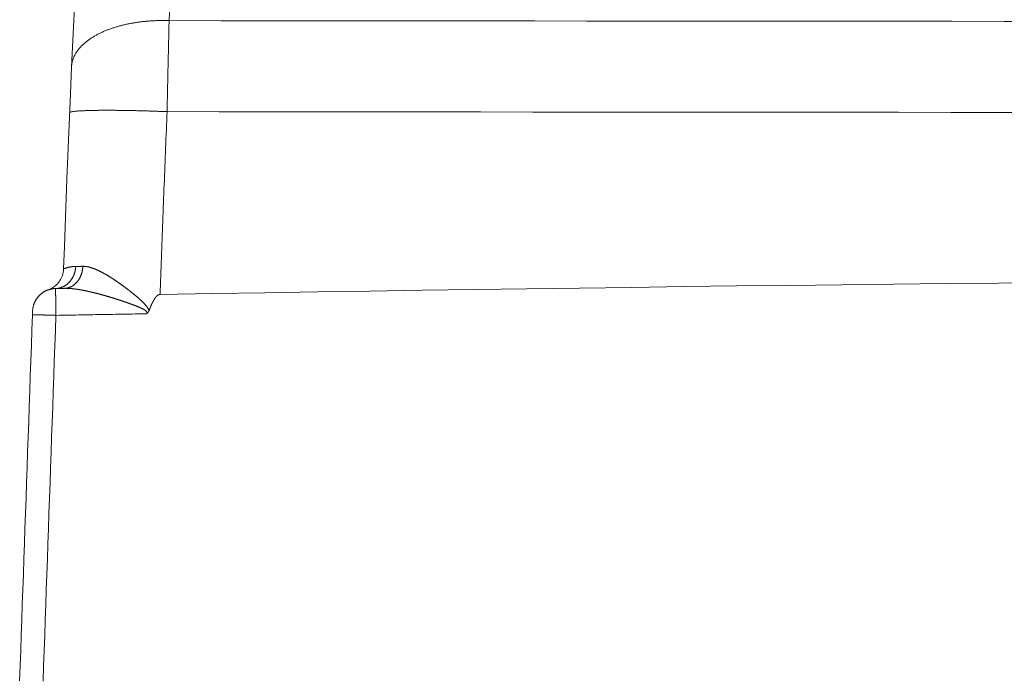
# Model space of a CAD drawing. Header units: inches. Extents: x 57112 to 98566, y -51777 to -16564.
# Tile 14 of 138: x 71665 to 71677, y -21185 to -21177. Entities that reach past the tile are written whole.
import ezdxf

# ---------------------------------------------------------------- set-up
doc = ezdxf.new("R2010")
doc.units = ezdxf.units.IN
doc.header["$MEASUREMENT"] = 0
doc.layers.get('0').update_dxf_attribs({"color": 251, "lineweight": 0})

# ---------------------------------------------------------------- blocks, each defined once
blk = doc.blocks.new('A$C6761DF6A')
for p, q in [((2157.18, 779.032), (2157.103, 777.275)), ((2157.103, 777.275), (2156.879, 771.73)), ((2154.642, 763.123), (2154.633, 762.87)), ((2154.642, 763.12), (2154.642, 763.123))]:
    blk.add_line(p, q)
for points in [[(2163.534, 782.044), (2163.581, 783.092)], [(2165.733, 871.013), (2163.958, 859.092), (2162.38, 846.723), (2160.996, 833.963), (2159.797, 820.809), (2158.77, 807.259), (2157.901, 793.311), (2157.18, 779.032)], [(2157.18, 779.032), (2157.184, 779.088), (2157.189, 779.144), (2157.196, 779.2), (2157.205, 779.255), (2157.216, 779.31), (2157.228, 779.365), (2157.242, 779.419), (2157.258, 779.473), (2157.276, 779.526), (2157.295, 779.579), (2157.315, 779.631), (2157.338, 779.683), (2157.361, 779.734), (2157.386, 779.784), (2157.412, 779.834), (2157.44, 779.883), (2157.469, 779.931), (2157.499, 779.978), (2157.53, 780.025), (2157.562, 780.071), (2157.595, 780.116), (2157.63, 780.161), (2157.665, 780.204), (2157.701, 780.247), (2157.738, 780.289), (2157.776, 780.331), (2157.814, 780.372), (2157.853, 780.412), (2157.893, 780.451), (2157.934, 780.49), (2157.975, 780.528), (2158.017, 780.565), (2158.06, 780.602), (2158.103, 780.638), (2158.146, 780.673), (2158.191, 780.707), (2158.235, 780.741), (2158.28, 780.775), (2158.326, 780.807), (2158.372, 780.84), (2158.418, 780.871), (2158.465, 780.902), (2158.512, 780.933), (2158.559, 780.962), (2158.607, 780.992), (2158.655, 781.02), (2158.704, 781.048), (2158.753, 781.076), (2158.802, 781.103), (2158.851, 781.13), (2158.901, 781.156), (2158.951, 781.182), (2159.001, 781.207), (2159.051, 781.231), (2159.102, 781.256), (2159.153, 781.279), (2159.204, 781.302), (2159.255, 781.325), (2159.306, 781.348), (2159.358, 781.37), (2159.41, 781.391), (2159.462, 781.412), (2159.514, 781.433), (2159.566, 781.453), (2159.619, 781.473), (2159.671, 781.492), (2159.724, 781.511), (2159.777, 781.53), (2159.83, 781.548), (2159.883, 781.566), (2159.936, 781.583), (2159.99, 781.6), (2160.043, 781.617), (2160.097, 781.633), (2160.151, 781.649), (2160.205, 781.665), (2160.258, 781.68), (2160.313, 781.695), (2160.367, 781.709), (2160.421, 781.724), (2160.475, 781.738), (2160.53, 781.751), (2160.584, 781.764), (2160.639, 781.777), (2160.693, 781.79), (2160.748, 781.802), (2160.803, 781.814), (2160.858, 781.825), (2160.913, 781.837), (2160.968, 781.848), (2161.023, 781.858), (2161.078, 781.868), (2161.133, 781.879), (2161.188, 781.888), (2161.243, 781.898), (2161.299, 781.907), (2161.354, 781.916), (2161.41, 781.924), (2161.465, 781.932), (2161.52, 781.94), (2161.576, 781.948), (2161.632, 781.955), (2161.687, 781.962), (2161.743, 781.969), (2161.799, 781.976), (2161.854, 781.982), (2161.91, 781.988), (2161.966, 781.993), (2162.022, 781.999), (2162.077, 782.004), (2162.133, 782.009), (2162.189, 782.013), (2162.245, 782.018), (2162.301, 782.022), (2162.357, 782.025), (2162.413, 782.029), (2162.469, 782.032), (2162.525, 782.035), (2162.581, 782.038), (2162.637, 782.04), (2162.693, 782.042), (2162.749, 782.044), (2162.805, 782.046), (2162.861, 782.047), (2162.917, 782.048), (2162.973, 782.049), (2163.029, 782.05), (2163.085, 782.05), (2163.141, 782.05), (2163.197, 782.05), (2163.253, 782.05), (2163.309, 782.049), (2163.365, 782.048), (2163.422, 782.047), (2163.478, 782.045), (2163.534, 782.044)], [(2163.402, 776.113), (2163.404, 776.205), (2163.406, 776.298), (2163.408, 776.391), (2163.41, 776.483), (2163.412, 776.576), (2163.414, 776.669), (2163.416, 776.761), (2163.418, 776.854), (2163.42, 776.947), (2163.422, 777.039), (2163.424, 777.132), (2163.426, 777.225), (2163.428, 777.317), (2163.43, 777.41), (2163.432, 777.503), (2163.434, 777.595), (2163.436, 777.688), (2163.438, 777.781), (2163.44, 777.873), (2163.442, 777.966), (2163.444, 778.059), (2163.446, 778.151), (2163.448, 778.244), (2163.45, 778.337), (2163.452, 778.429), (2163.454, 778.522), (2163.456, 778.615), (2163.458, 778.707), (2163.46, 778.8), (2163.462, 778.893), (2163.464, 778.985), (2163.466, 779.078), (2163.468, 779.171), (2163.471, 779.264), (2163.473, 779.356), (2163.475, 779.449), (2163.477, 779.542), (2163.479, 779.634), (2163.481, 779.727), (2163.483, 779.82), (2163.485, 779.912), (2163.487, 780.005), (2163.489, 780.098), (2163.491, 780.19), (2163.493, 780.283), (2163.495, 780.376), (2163.497, 780.468), (2163.5, 780.561), (2163.502, 780.654), (2163.504, 780.746), (2163.506, 780.839), (2163.508, 780.932), (2163.51, 781.024), (2163.512, 781.117), (2163.514, 781.21), (2163.516, 781.302), (2163.519, 781.395), (2163.521, 781.488), (2163.523, 781.58), (2163.525, 781.673), (2163.527, 781.766), (2163.529, 781.858), (2163.531, 781.951), (2163.534, 782.044)], [(2163.534, 782.044), (2166.933, 782.04), (2170.333, 782.036), (2173.733, 782.033), (2177.132, 782.03), (2180.532, 782.026), (2183.932, 782.023), (2187.331, 782.02), (2190.731, 782.017), (2194.131, 782.014), (2197.53, 782.011), (2200.93, 782.009), (2204.33, 782.006), (2207.729, 782.003), (2211.129, 782.001), (2214.529, 781.999), (2217.928, 781.996), (2221.328, 781.994)], [(2157.052, 776.041), (2157.086, 776.074), (2157.132, 776.091), (2157.176, 776.101), (2157.22, 776.109), (2157.266, 776.117), (2157.313, 776.124), (2157.36, 776.13), (2157.407, 776.136), (2157.454, 776.141), (2157.501, 776.145), (2157.547, 776.149), (2157.594, 776.153), (2157.64, 776.156), (2157.687, 776.159), (2157.734, 776.162), (2157.781, 776.165), (2157.827, 776.168), (2157.874, 776.171), (2157.921, 776.173), (2157.968, 776.175), (2158.015, 776.177), (2158.062, 776.179), (2158.108, 776.181), (2158.155, 776.183), (2158.202, 776.184), (2158.249, 776.186), (2158.296, 776.187), (2158.343, 776.189), (2158.389, 776.19), (2158.436, 776.191), (2158.483, 776.192), (2158.53, 776.193), (2158.577, 776.194), (2158.624, 776.195), (2158.671, 776.196), (2158.717, 776.197), (2158.764, 776.197), (2158.811, 776.198), (2158.858, 776.199), (2158.905, 776.199), (2158.952, 776.2), (2158.999, 776.2), (2159.045, 776.201), (2159.092, 776.201), (2159.139, 776.201), (2159.186, 776.202), (2159.233, 776.202), (2159.28, 776.202), (2159.327, 776.202), (2159.373, 776.202), (2159.42, 776.202), (2159.467, 776.202), (2159.514, 776.202), (2159.561, 776.202), (2159.608, 776.202), (2159.655, 776.202), (2159.701, 776.202), (2159.748, 776.202), (2159.795, 776.202), (2159.842, 776.201), (2159.889, 776.201), (2159.936, 776.201), (2159.983, 776.201), (2160.03, 776.2), (2160.076, 776.2), (2160.123, 776.199), (2160.17, 776.199), (2160.217, 776.198), (2160.264, 776.198), (2160.311, 776.197), (2160.358, 776.197), (2160.404, 776.196), (2160.451, 776.196), (2160.498, 776.195), (2160.545, 776.194), (2160.592, 776.194), (2160.639, 776.193), (2160.686, 776.192), (2160.732, 776.191), (2160.779, 776.191), (2160.826, 776.19), (2160.873, 776.189), (2160.92, 776.188), (2160.967, 776.187), (2161.014, 776.186), (2161.06, 776.185), (2161.107, 776.184), (2161.154, 776.183), (2161.201, 776.182), (2161.248, 776.181), (2161.295, 776.18), (2161.341, 776.179), (2161.388, 776.178), (2161.435, 776.177), (2161.482, 776.176), (2161.529, 776.175), (2161.576, 776.173), (2161.623, 776.172), (2161.669, 776.171), (2161.716, 776.17), (2161.763, 776.169), (2161.81, 776.167), (2161.857, 776.166), (2161.904, 776.165), (2161.95, 776.163), (2161.997, 776.162), (2162.044, 776.161), (2162.091, 776.159), (2162.138, 776.158), (2162.185, 776.156), (2162.232, 776.155), (2162.278, 776.153), (2162.325, 776.152), (2162.372, 776.15), (2162.419, 776.149), (2162.466, 776.147), (2162.513, 776.146), (2162.559, 776.144), (2162.606, 776.143), (2162.653, 776.141), (2162.7, 776.139), (2162.747, 776.138), (2162.794, 776.136), (2162.84, 776.134), (2162.887, 776.133), (2162.934, 776.131), (2162.981, 776.129), (2163.028, 776.127), (2163.075, 776.126), (2163.121, 776.124), (2163.168, 776.122), (2163.215, 776.12), (2163.262, 776.118), (2163.309, 776.116), (2163.356, 776.114), (2163.402, 776.113)], [(2163.402, 776.113), (2163.39, 775.815), (2163.378, 775.517), (2163.366, 775.22), (2163.354, 774.922), (2163.342, 774.624), (2163.33, 774.326), (2163.318, 774.029), (2163.306, 773.731), (2163.294, 773.433), (2163.282, 773.136), (2163.27, 772.838), (2163.259, 772.54), (2163.247, 772.242), (2163.235, 771.945), (2163.224, 771.647), (2163.212, 771.349), (2163.201, 771.052), (2163.189, 770.754), (2163.178, 770.456), (2163.166, 770.158), (2163.155, 769.861), (2163.144, 769.563), (2163.132, 769.265), (2163.121, 768.968), (2163.11, 768.67), (2163.099, 768.372), (2163.088, 768.074), (2163.077, 767.777), (2163.066, 767.479), (2163.055, 767.181), (2163.044, 766.883), (2163.033, 766.586), (2163.022, 766.288), (2163.012, 765.99), (2163.001, 765.692), (2162.99, 765.395), (2162.98, 765.097), (2162.969, 764.799), (2162.959, 764.501), (2162.948, 764.204)], [(2163.402, 776.113), (2166.805, 776.109), (2170.208, 776.105), (2173.611, 776.102), (2177.014, 776.099), (2180.417, 776.095), (2183.82, 776.092), (2187.223, 776.089), (2190.626, 776.086), (2194.029, 776.083), (2197.432, 776.081), (2200.835, 776.078), (2204.238, 776.075), (2207.641, 776.073), (2211.044, 776.07), (2214.447, 776.068), (2217.85, 776.066), (2221.253, 776.064)], [(2156.879, 771.73), (2156.712, 767.334), (2156.659, 765.877)], [(2156.659, 765.877), (2156.658, 765.845), (2156.648, 765.74), (2156.632, 765.639), (2156.609, 765.541), (2156.581, 765.446), (2156.547, 765.355), (2156.509, 765.269), (2156.466, 765.187), (2156.42, 765.109), (2156.37, 765.036), (2156.317, 764.968), (2156.262, 764.904), (2156.205, 764.844), (2156.146, 764.789), (2156.086, 764.739), (2156.026, 764.694), (2155.967, 764.653), (2155.91, 764.618), (2155.858, 764.589), (2155.814, 764.566), (2155.777, 764.548), (2155.749, 764.535)], [(2156.143, 764.593), (2156.166, 764.593), (2156.188, 764.594), (2156.21, 764.596), (2156.232, 764.598), (2156.254, 764.6), (2156.277, 764.603), (2156.299, 764.606), (2156.321, 764.609), (2156.343, 764.613), (2156.364, 764.618), (2156.386, 764.623), (2156.408, 764.628), (2156.43, 764.634), (2156.451, 764.64), (2156.472, 764.646), (2156.494, 764.653), (2156.515, 764.66), (2156.536, 764.668), (2156.556, 764.676), (2156.577, 764.684), (2156.598, 764.693), (2156.618, 764.702), (2156.638, 764.711), (2156.658, 764.721), (2156.678, 764.731), (2156.698, 764.742), (2156.717, 764.753), (2156.736, 764.764), (2156.755, 764.775), (2156.774, 764.787), (2156.793, 764.799), (2156.811, 764.812), (2156.83, 764.825), (2156.848, 764.838), (2156.865, 764.851), (2156.883, 764.865), (2156.9, 764.879), (2156.917, 764.893), (2156.934, 764.908), (2156.951, 764.923), (2156.967, 764.938), (2156.983, 764.953), (2156.999, 764.969), (2157.015, 764.985), (2157.03, 765.001), (2157.045, 765.017), (2157.06, 765.034), (2157.075, 765.051), (2157.089, 765.068), (2157.103, 765.085), (2157.117, 765.103), (2157.131, 765.12), (2157.144, 765.138), (2157.157, 765.156), (2157.17, 765.175), (2157.182, 765.193), (2157.194, 765.212), (2157.206, 765.231), (2157.218, 765.25), (2157.229, 765.269), (2157.24, 765.288), (2157.251, 765.308), (2157.262, 765.327), (2157.272, 765.347), (2157.282, 765.367), (2157.292, 765.387), (2157.301, 765.407), (2157.31, 765.428), (2157.319, 765.448), (2157.328, 765.469), (2157.336, 765.489), (2157.344, 765.51), (2157.352, 765.531), (2157.359, 765.552), (2157.366, 765.573), (2157.373, 765.594), (2157.38, 765.616), (2157.386, 765.637), (2157.392, 765.659), (2157.398, 765.68), (2157.403, 765.702), (2157.408, 765.723), (2157.413, 765.745), (2157.418, 765.767), (2157.422, 765.789), (2157.426, 765.811), (2157.43, 765.833), (2157.433, 765.855), (2157.436, 765.877), (2157.439, 765.899), (2157.442, 765.921), (2157.444, 765.943), (2157.446, 765.965), (2157.448, 765.988), (2157.449, 766.01), (2157.45, 766.032)], [(2156.659, 765.877), (2156.669, 765.877), (2156.687, 765.885), (2156.702, 765.891), (2156.714, 765.895), (2156.724, 765.898), (2156.734, 765.901), (2156.743, 765.903), (2156.753, 765.906), (2156.764, 765.909), (2156.776, 765.913), (2156.788, 765.917), (2156.801, 765.921), (2156.813, 765.926), (2156.826, 765.93), (2156.839, 765.934), (2156.852, 765.939), (2156.865, 765.943), (2156.877, 765.947), (2156.89, 765.95), (2156.902, 765.954), (2156.915, 765.957), (2156.927, 765.961), (2156.939, 765.964), (2156.951, 765.967), (2156.963, 765.97), (2156.975, 765.973), (2156.987, 765.975), (2156.999, 765.978), (2157.011, 765.981), (2157.023, 765.983), (2157.036, 765.986), (2157.048, 765.988), (2157.06, 765.991), (2157.073, 765.993), (2157.085, 765.996), (2157.097, 765.998), (2157.11, 766), (2157.122, 766.002), (2157.135, 766.005), (2157.147, 766.007), (2157.16, 766.009), (2157.173, 766.011), (2157.185, 766.012), (2157.198, 766.014), (2157.21, 766.016), (2157.223, 766.017), (2157.236, 766.019), (2157.248, 766.02), (2157.261, 766.022), (2157.274, 766.023), (2157.286, 766.024), (2157.299, 766.025), (2157.311, 766.026), (2157.324, 766.027), (2157.337, 766.028), (2157.349, 766.029), (2157.362, 766.029), (2157.375, 766.03), (2157.387, 766.031), (2157.4, 766.031), (2157.412, 766.031), (2157.425, 766.032), (2157.438, 766.032), (2157.45, 766.032)], [(2156.718, 764.603), (2156.739, 764.604), (2156.76, 764.605), (2156.782, 764.606), (2156.803, 764.608), (2156.824, 764.611), (2156.846, 764.614), (2156.867, 764.617), (2156.888, 764.621), (2156.909, 764.625), (2156.93, 764.63), (2156.951, 764.635), (2156.971, 764.641), (2156.992, 764.647), (2157.012, 764.653), (2157.032, 764.66), (2157.053, 764.668), (2157.072, 764.675), (2157.092, 764.683), (2157.112, 764.692), (2157.131, 764.701), (2157.151, 764.71), (2157.17, 764.72), (2157.189, 764.73), (2157.207, 764.74), (2157.226, 764.751), (2157.244, 764.762), (2157.262, 764.774), (2157.28, 764.785), (2157.298, 764.797), (2157.315, 764.81), (2157.332, 764.823), (2157.349, 764.836), (2157.366, 764.849), (2157.383, 764.863), (2157.399, 764.877), (2157.415, 764.891), (2157.431, 764.905), (2157.446, 764.92), (2157.461, 764.935), (2157.476, 764.95), (2157.491, 764.966), (2157.506, 764.981), (2157.52, 764.997), (2157.534, 765.014), (2157.548, 765.03), (2157.561, 765.047), (2157.575, 765.063), (2157.588, 765.08), (2157.6, 765.097), (2157.613, 765.115), (2157.625, 765.132), (2157.637, 765.15), (2157.649, 765.168), (2157.66, 765.186), (2157.672, 765.204), (2157.682, 765.223), (2157.693, 765.241), (2157.704, 765.26), (2157.714, 765.279), (2157.724, 765.298), (2157.733, 765.317), (2157.743, 765.336), (2157.752, 765.355), (2157.761, 765.375), (2157.77, 765.394), (2157.778, 765.414), (2157.786, 765.434), (2157.794, 765.454), (2157.802, 765.474), (2157.809, 765.494), (2157.816, 765.514), (2157.823, 765.534), (2157.83, 765.555), (2157.836, 765.575), (2157.842, 765.595), (2157.848, 765.616), (2157.854, 765.637), (2157.859, 765.657), (2157.864, 765.678), (2157.869, 765.699), (2157.874, 765.72), (2157.878, 765.741), (2157.883, 765.762), (2157.887, 765.783), (2157.89, 765.804), (2157.894, 765.825), (2157.897, 765.846), (2157.9, 765.867), (2157.903, 765.889), (2157.905, 765.91), (2157.907, 765.931), (2157.909, 765.952), (2157.911, 765.974), (2157.912, 765.995), (2157.914, 766.016), (2157.915, 766.038)], [(2157.45, 766.032), (2157.462, 766.032), (2157.474, 766.032), (2157.485, 766.032), (2157.497, 766.033), (2157.508, 766.033), (2157.52, 766.033), (2157.532, 766.033), (2157.543, 766.033), (2157.555, 766.033), (2157.566, 766.033), (2157.578, 766.033), (2157.59, 766.034), (2157.601, 766.034), (2157.613, 766.034), (2157.625, 766.034), (2157.636, 766.034), (2157.648, 766.034), (2157.659, 766.034), (2157.671, 766.034), (2157.683, 766.035), (2157.694, 766.035), (2157.706, 766.035), (2157.717, 766.035), (2157.729, 766.035), (2157.741, 766.035), (2157.752, 766.036), (2157.764, 766.036), (2157.775, 766.036), (2157.787, 766.036), (2157.799, 766.036), (2157.81, 766.036), (2157.822, 766.036), (2157.833, 766.037), (2157.845, 766.037), (2157.857, 766.037), (2157.868, 766.037), (2157.88, 766.037), (2157.891, 766.037), (2157.903, 766.038), (2157.915, 766.038)], [(2157.915, 766.038), (2157.936, 766.038), (2157.958, 766.038), (2157.979, 766.037), (2158, 766.036), (2158.022, 766.035), (2158.043, 766.033), (2158.065, 766.031), (2158.086, 766.029), (2158.107, 766.026), (2158.129, 766.023), (2158.15, 766.02), (2158.171, 766.017), (2158.192, 766.013), (2158.214, 766.01), (2158.235, 766.005), (2158.256, 766.001), (2158.277, 765.996), (2158.297, 765.992), (2158.318, 765.987), (2158.339, 765.981), (2158.36, 765.976), (2158.381, 765.97), (2158.401, 765.965), (2158.422, 765.959), (2158.443, 765.953), (2158.463, 765.946), (2158.484, 765.94), (2158.504, 765.933), (2158.524, 765.926), (2158.545, 765.92), (2158.565, 765.913), (2158.585, 765.905), (2158.605, 765.898), (2158.625, 765.891), (2158.646, 765.883), (2158.666, 765.875), (2158.686, 765.867), (2158.705, 765.86), (2158.725, 765.852), (2158.745, 765.843), (2158.765, 765.835), (2158.785, 765.827), (2158.804, 765.818), (2158.824, 765.81), (2158.844, 765.801), (2158.863, 765.792), (2158.883, 765.783), (2158.902, 765.774), (2158.922, 765.765), (2158.941, 765.756), (2158.961, 765.747), (2158.98, 765.738), (2158.999, 765.729), (2159.019, 765.719), (2159.038, 765.71), (2159.057, 765.7), (2159.076, 765.69), (2159.095, 765.681), (2159.114, 765.671), (2159.134, 765.661), (2159.153, 765.651), (2159.172, 765.641), (2159.19, 765.631), (2159.209, 765.621), (2159.228, 765.611), (2159.247, 765.601), (2159.266, 765.59), (2159.285, 765.58), (2159.304, 765.57), (2159.322, 765.559), (2159.341, 765.549), (2159.36, 765.538), (2159.378, 765.527), (2159.397, 765.517), (2159.416, 765.506), (2159.434, 765.495), (2159.453, 765.485), (2159.471, 765.474), (2159.49, 765.463), (2159.508, 765.452), (2159.526, 765.441), (2159.545, 765.43), (2159.563, 765.419), (2159.582, 765.408), (2159.6, 765.397), (2159.618, 765.385), (2159.636, 765.374), (2159.655, 765.363), (2159.673, 765.351), (2159.691, 765.34), (2159.709, 765.329), (2159.728, 765.317), (2159.746, 765.306), (2159.764, 765.294), (2159.782, 765.283), (2159.8, 765.271), (2159.818, 765.26), (2159.836, 765.248), (2159.854, 765.236), (2159.872, 765.225), (2159.89, 765.213), (2159.908, 765.201), (2159.926, 765.189), (2159.944, 765.178), (2159.962, 765.166), (2159.979, 765.154), (2159.997, 765.142), (2160.015, 765.13), (2160.033, 765.118), (2160.051, 765.106), (2160.068, 765.094), (2160.086, 765.082), (2160.104, 765.07), (2160.122, 765.058), (2160.139, 765.046), (2160.157, 765.033), (2160.175, 765.021), (2160.192, 765.009), (2160.21, 764.997), (2160.227, 764.984), (2160.245, 764.972), (2160.262, 764.96), (2160.28, 764.947), (2160.298, 764.935), (2160.315, 764.923), (2160.333, 764.91), (2160.35, 764.898), (2160.367, 764.885), (2160.385, 764.873), (2160.402, 764.86), (2160.42, 764.848), (2160.437, 764.835), (2160.454, 764.823), (2160.472, 764.81), (2160.489, 764.797), (2160.506, 764.785), (2160.524, 764.772), (2160.541, 764.759), (2160.558, 764.747), (2160.576, 764.734), (2160.593, 764.721), (2160.61, 764.708), (2160.627, 764.696), (2160.644, 764.683), (2160.662, 764.67), (2160.679, 764.657), (2160.696, 764.644), (2160.713, 764.631), (2160.73, 764.618), (2160.747, 764.605), (2160.764, 764.592), (2160.781, 764.579), (2160.799, 764.566), (2160.816, 764.553), (2160.833, 764.54), (2160.85, 764.527), (2160.867, 764.514), (2160.884, 764.501), (2160.9, 764.488), (2160.917, 764.475), (2160.934, 764.461), (2160.951, 764.448), (2160.968, 764.435), (2160.985, 764.422), (2161.002, 764.409), (2161.019, 764.395), (2161.035, 764.382), (2161.052, 764.369), (2161.069, 764.355), (2161.086, 764.342), (2161.103, 764.328), (2161.119, 764.315), (2161.136, 764.302), (2161.153, 764.288), (2161.169, 764.275), (2161.186, 764.261), (2161.203, 764.248), (2161.219, 764.234), (2161.236, 764.22), (2161.252, 764.207), (2161.269, 764.193), (2161.286, 764.179), (2161.302, 764.166), (2161.319, 764.152), (2161.335, 764.138), (2161.352, 764.125), (2161.368, 764.111), (2161.384, 764.097), (2161.401, 764.083), (2161.417, 764.069), (2161.433, 764.055), (2161.45, 764.041), (2161.466, 764.027), (2161.482, 764.013), (2161.498, 763.999), (2161.515, 763.985), (2161.531, 763.971), (2161.547, 763.957), (2161.563, 763.943), (2161.579, 763.929), (2161.595, 763.914), (2161.611, 763.9), (2161.627, 763.886), (2161.643, 763.871), (2161.659, 763.857), (2161.675, 763.842), (2161.69, 763.828), (2161.706, 763.813), (2161.722, 763.799), (2161.738, 763.784), (2161.753, 763.769), (2161.769, 763.755), (2161.784, 763.74), (2161.8, 763.725), (2161.815, 763.71), (2161.83, 763.695), (2161.845, 763.68), (2161.861, 763.665), (2161.876, 763.649), (2161.891, 763.634), (2161.906, 763.618), (2161.92, 763.603), (2161.935, 763.587), (2161.95, 763.572), (2161.964, 763.556), (2161.979, 763.54), (2161.993, 763.524), (2162.007, 763.508), (2162.021, 763.491), (2162.035, 763.475), (2162.048, 763.458), (2162.062, 763.442), (2162.075, 763.425), (2162.088, 763.408), (2162.101, 763.391), (2162.113, 763.373), (2162.125, 763.355), (2162.137, 763.338), (2162.149, 763.319), (2162.16, 763.301), (2162.171, 763.283), (2162.181, 763.264), (2162.191, 763.245), (2162.2, 763.225), (2162.209, 763.206), (2162.217, 763.186), (2162.224, 763.165), (2162.23, 763.145)], [(2220.989, 764.983), (2217.574, 764.948), (2214.16, 764.913), (2210.746, 764.876), (2207.332, 764.837), (2203.917, 764.797), (2200.503, 764.756), (2197.089, 764.713), (2193.675, 764.668), (2190.261, 764.623), (2186.846, 764.575), (2183.432, 764.527), (2180.018, 764.476), (2176.604, 764.425), (2173.19, 764.372), (2169.776, 764.317), (2166.362, 764.261), (2162.948, 764.204)], [(2156.141, 764.593), (2156.116, 764.592), (2156.092, 764.591), (2156.068, 764.59), (2156.044, 764.588), (2156.02, 764.586), (2155.996, 764.583), (2155.972, 764.581), (2155.948, 764.577), (2155.924, 764.574), (2155.901, 764.57), (2155.877, 764.565), (2155.853, 764.56), (2155.83, 764.555), (2155.806, 764.55), (2155.783, 764.544), (2155.759, 764.538), (2155.736, 764.531), (2155.713, 764.524), (2155.69, 764.516), (2155.667, 764.509), (2155.645, 764.501), (2155.622, 764.492), (2155.599, 764.483), (2155.577, 764.474), (2155.555, 764.465), (2155.533, 764.455), (2155.511, 764.445), (2155.489, 764.434), (2155.468, 764.423), (2155.446, 764.412), (2155.425, 764.4), (2155.404, 764.388), (2155.384, 764.376), (2155.363, 764.364), (2155.342, 764.351), (2155.322, 764.338), (2155.302, 764.324), (2155.283, 764.31), (2155.263, 764.296), (2155.244, 764.282), (2155.225, 764.267), (2155.206, 764.252), (2155.187, 764.236), (2155.169, 764.221), (2155.151, 764.205), (2155.133, 764.189), (2155.115, 764.172), (2155.098, 764.155), (2155.081, 764.138), (2155.064, 764.121), (2155.047, 764.103), (2155.031, 764.085), (2155.015, 764.067), (2154.999, 764.049), (2154.984, 764.03), (2154.969, 764.012), (2154.954, 763.992), (2154.94, 763.973), (2154.926, 763.954), (2154.912, 763.934), (2154.898, 763.914), (2154.885, 763.894), (2154.872, 763.873), (2154.859, 763.853), (2154.847, 763.832), (2154.835, 763.811), (2154.824, 763.79), (2154.812, 763.768), (2154.801, 763.747), (2154.791, 763.725), (2154.781, 763.703), (2154.771, 763.681), (2154.761, 763.659), (2154.752, 763.637), (2154.743, 763.614), (2154.735, 763.592), (2154.727, 763.569), (2154.719, 763.546), (2154.711, 763.523), (2154.704, 763.5), (2154.698, 763.477), (2154.691, 763.454), (2154.685, 763.43), (2154.68, 763.407), (2154.675, 763.383), (2154.67, 763.36), (2154.665, 763.336), (2154.661, 763.312), (2154.658, 763.288), (2154.654, 763.264), (2154.651, 763.24), (2154.649, 763.216), (2154.647, 763.192), (2154.645, 763.168), (2154.643, 763.144), (2154.642, 763.12)], [(2156.141, 764.593), (2156.141, 764.577), (2156.141, 764.562), (2156.141, 764.546), (2156.141, 764.53), (2156.141, 764.515), (2156.142, 764.499), (2156.142, 764.484), (2156.142, 764.468), (2156.142, 764.452), (2156.142, 764.437), (2156.142, 764.421), (2156.143, 764.405), (2156.143, 764.39), (2156.143, 764.374), (2156.143, 764.359), (2156.143, 764.343), (2156.143, 764.327), (2156.144, 764.312), (2156.144, 764.296), (2156.144, 764.281), (2156.144, 764.265), (2156.144, 764.249), (2156.144, 764.234), (2156.145, 764.218), (2156.145, 764.202), (2156.145, 764.187), (2156.145, 764.171), (2156.145, 764.156), (2156.145, 764.14), (2156.146, 764.124), (2156.146, 764.109), (2156.146, 764.093), (2156.146, 764.077), (2156.146, 764.062), (2156.146, 764.046), (2156.146, 764.031), (2156.147, 764.015), (2156.147, 763.999), (2156.147, 763.984), (2156.147, 763.968), (2156.147, 763.952), (2156.147, 763.937), (2156.148, 763.921), (2156.148, 763.906), (2156.148, 763.89), (2156.148, 763.874), (2156.148, 763.859), (2156.148, 763.843), (2156.149, 763.827), (2156.149, 763.812), (2156.149, 763.796), (2156.149, 763.781), (2156.149, 763.765), (2156.149, 763.749), (2156.15, 763.734), (2156.15, 763.718), (2156.15, 763.703), (2156.15, 763.687), (2156.15, 763.671), (2156.15, 763.656), (2156.151, 763.64), (2156.151, 763.624), (2156.151, 763.609), (2156.151, 763.593), (2156.151, 763.578), (2156.151, 763.562), (2156.152, 763.546), (2156.152, 763.531), (2156.152, 763.515), (2156.152, 763.499), (2156.152, 763.484), (2156.152, 763.468), (2156.152, 763.453), (2156.153, 763.437), (2156.153, 763.421), (2156.153, 763.406), (2156.153, 763.39), (2156.153, 763.374), (2156.153, 763.359), (2156.154, 763.343), (2156.154, 763.328), (2156.154, 763.312), (2156.154, 763.296), (2156.154, 763.281), (2156.154, 763.265), (2156.155, 763.249), (2156.155, 763.234), (2156.155, 763.218), (2156.155, 763.203), (2156.155, 763.187), (2156.155, 763.171), (2156.156, 763.156), (2156.156, 763.14), (2156.156, 763.124), (2156.156, 763.109), (2156.156, 763.093), (2156.156, 763.078), (2156.157, 763.062), (2156.157, 763.046), (2156.157, 763.031), (2156.157, 763.015), (2156.157, 763), (2156.157, 762.984), (2156.158, 762.968), (2156.158, 762.953), (2156.158, 762.937), (2156.158, 762.921), (2156.158, 762.906), (2156.158, 762.89), (2156.158, 762.875), (2156.159, 762.859), (2156.159, 762.843)], [(2156.142, 764.593), (2156.156, 764.593), (2156.171, 764.593), (2156.185, 764.593), (2156.2, 764.594), (2156.214, 764.594), (2156.228, 764.594), (2156.243, 764.594), (2156.257, 764.595), (2156.272, 764.595), (2156.286, 764.595), (2156.3, 764.596), (2156.315, 764.596), (2156.329, 764.596), (2156.343, 764.596), (2156.358, 764.597), (2156.372, 764.597), (2156.387, 764.597), (2156.401, 764.597), (2156.415, 764.598), (2156.43, 764.598), (2156.444, 764.598), (2156.459, 764.598), (2156.473, 764.599), (2156.487, 764.599), (2156.502, 764.599), (2156.516, 764.6), (2156.531, 764.6), (2156.545, 764.6), (2156.559, 764.6), (2156.574, 764.601), (2156.588, 764.601), (2156.603, 764.601), (2156.617, 764.601), (2156.631, 764.602), (2156.646, 764.602), (2156.66, 764.602), (2156.675, 764.602), (2156.689, 764.603), (2156.703, 764.603), (2156.718, 764.603)], [(2156.718, 764.603), (2156.738, 764.604), (2156.759, 764.604), (2156.779, 764.604), (2156.8, 764.604), (2156.821, 764.604), (2156.841, 764.603), (2156.862, 764.603), (2156.882, 764.602), (2156.903, 764.602), (2156.923, 764.601), (2156.944, 764.6), (2156.965, 764.599), (2156.985, 764.599), (2157.006, 764.597), (2157.026, 764.596), (2157.047, 764.595), (2157.067, 764.594), (2157.088, 764.592), (2157.108, 764.591), (2157.129, 764.589), (2157.149, 764.587), (2157.17, 764.586), (2157.19, 764.584), (2157.211, 764.582), (2157.231, 764.58), (2157.252, 764.578), (2157.272, 764.576), (2157.293, 764.574), (2157.313, 764.571), (2157.333, 764.569), (2157.354, 764.567), (2157.374, 764.564), (2157.395, 764.562), (2157.415, 764.559), (2157.436, 764.557), (2157.456, 764.554), (2157.476, 764.551), (2157.497, 764.548), (2157.517, 764.545), (2157.537, 764.542), (2157.558, 764.539), (2157.578, 764.536), (2157.599, 764.533), (2157.619, 764.53), (2157.639, 764.527), (2157.659, 764.524), (2157.68, 764.521), (2157.7, 764.517), (2157.72, 764.514), (2157.741, 764.51), (2157.761, 764.507), (2157.781, 764.503), (2157.801, 764.5), (2157.822, 764.496), (2157.842, 764.493), (2157.862, 764.489), (2157.882, 764.485), (2157.903, 764.481), (2157.923, 764.478), (2157.943, 764.474), (2157.963, 764.47), (2157.983, 764.466), (2158.004, 764.462), (2158.024, 764.458), (2158.044, 764.454), (2158.064, 764.45), (2158.084, 764.446), (2158.104, 764.442), (2158.125, 764.438), (2158.145, 764.433), (2158.165, 764.429), (2158.185, 764.425), (2158.205, 764.42), (2158.225, 764.416), (2158.245, 764.412), (2158.265, 764.407), (2158.285, 764.403), (2158.306, 764.398), (2158.326, 764.394), (2158.346, 764.389), (2158.366, 764.385), (2158.386, 764.38), (2158.406, 764.376), (2158.426, 764.371), (2158.446, 764.366), (2158.466, 764.362), (2158.486, 764.357), (2158.506, 764.352), (2158.526, 764.347), (2158.546, 764.343), (2158.566, 764.338), (2158.586, 764.333), (2158.606, 764.328), (2158.626, 764.323), (2158.646, 764.318), (2158.666, 764.313), (2158.686, 764.308), (2158.706, 764.303), (2158.726, 764.298), (2158.746, 764.293), (2158.766, 764.288), (2158.786, 764.283), (2158.805, 764.278), (2158.825, 764.273), (2158.845, 764.268), (2158.865, 764.263), (2158.885, 764.257), (2158.905, 764.252), (2158.925, 764.247), (2158.945, 764.242), (2158.965, 764.236), (2158.984, 764.231), (2159.004, 764.226), (2159.024, 764.22), (2159.044, 764.215), (2159.064, 764.21), (2159.084, 764.204), (2159.104, 764.199), (2159.123, 764.193), (2159.143, 764.188), (2159.163, 764.182), (2159.183, 764.177), (2159.203, 764.171), (2159.223, 764.166), (2159.242, 764.16), (2159.262, 764.155), (2159.282, 764.149), (2159.302, 764.144), (2159.322, 764.138), (2159.341, 764.132), (2159.361, 764.127), (2159.381, 764.121), (2159.401, 764.115), (2159.42, 764.11), (2159.44, 764.104), (2159.46, 764.098), (2159.48, 764.092), (2159.499, 764.087), (2159.519, 764.081), (2159.539, 764.075), (2159.559, 764.069), (2159.578, 764.063), (2159.598, 764.057), (2159.618, 764.052), (2159.637, 764.046), (2159.657, 764.04), (2159.677, 764.034), (2159.697, 764.028), (2159.716, 764.022), (2159.736, 764.016), (2159.756, 764.01), (2159.775, 764.004), (2159.795, 763.998), (2159.815, 763.992), (2159.834, 763.986), (2159.854, 763.98), (2159.874, 763.974), (2159.893, 763.968), (2159.913, 763.962), (2159.933, 763.956), (2159.952, 763.95), (2159.972, 763.943), (2159.991, 763.937), (2160.011, 763.931), (2160.031, 763.925), (2160.05, 763.919), (2160.07, 763.912), (2160.09, 763.906), (2160.109, 763.9), (2160.129, 763.894), (2160.148, 763.888), (2160.168, 763.881), (2160.187, 763.875), (2160.207, 763.869), (2160.227, 763.862), (2160.246, 763.856), (2160.266, 763.85), (2160.285, 763.843), (2160.305, 763.837), (2160.324, 763.831), (2160.344, 763.824), (2160.364, 763.818), (2160.383, 763.811), (2160.403, 763.805), (2160.422, 763.798), (2160.442, 763.792), (2160.461, 763.785), (2160.481, 763.779), (2160.5, 763.772), (2160.52, 763.766), (2160.539, 763.759), (2160.559, 763.753), (2160.578, 763.746), (2160.598, 763.74), (2160.617, 763.733), (2160.637, 763.726), (2160.656, 763.72), (2160.676, 763.713), (2160.695, 763.706), (2160.714, 763.7), (2160.734, 763.693), (2160.753, 763.686), (2160.773, 763.68), (2160.792, 763.673), (2160.812, 763.666), (2160.831, 763.659), (2160.85, 763.652), (2160.87, 763.646), (2160.889, 763.639), (2160.909, 763.632), (2160.928, 763.625), (2160.947, 763.618), (2160.967, 763.611), (2160.986, 763.604), (2161.005, 763.597), (2161.025, 763.59), (2161.044, 763.583), (2161.063, 763.576), (2161.083, 763.569), (2161.102, 763.562), (2161.121, 763.555), (2161.141, 763.548), (2161.16, 763.541), (2161.179, 763.534), (2161.199, 763.526), (2161.218, 763.519), (2161.237, 763.512), (2161.256, 763.505), (2161.276, 763.497), (2161.295, 763.49), (2161.314, 763.483), (2161.333, 763.475), (2161.352, 763.468), (2161.371, 763.46), (2161.391, 763.453), (2161.41, 763.445), (2161.429, 763.438), (2161.448, 763.43), (2161.467, 763.422), (2161.486, 763.414), (2161.505, 763.407), (2161.524, 763.399), (2161.543, 763.391), (2161.562, 763.383), (2161.581, 763.375), (2161.6, 763.367), (2161.619, 763.359), (2161.638, 763.35), (2161.656, 763.342), (2161.675, 763.334), (2161.694, 763.325), (2161.713, 763.317), (2161.731, 763.308), (2161.75, 763.299), (2161.768, 763.29), (2161.787, 763.281), (2161.805, 763.272), (2161.824, 763.263), (2161.842, 763.253), (2161.86, 763.243), (2161.878, 763.233), (2161.896, 763.223), (2161.914, 763.213), (2161.931, 763.202), (2161.949, 763.191), (2161.966, 763.18), (2161.982, 763.168), (2161.999, 763.155), (2162.015, 763.142), (2162.03, 763.129), (2162.045, 763.114), (2162.058, 763.099), (2162.07, 763.082), (2162.08, 763.064), (2162.087, 763.045), (2162.091, 763.024), (2162.09, 763.004), (2162.085, 762.983), (2162.077, 762.965), (2162.067, 762.947)], [(2162.23, 763.145), (2162.234, 763.155), (2162.238, 763.166), (2162.242, 763.176), (2162.245, 763.187), (2162.249, 763.197), (2162.253, 763.208), (2162.257, 763.218), (2162.261, 763.228), (2162.264, 763.239), (2162.268, 763.249), (2162.272, 763.26), (2162.276, 763.27), (2162.28, 763.28), (2162.284, 763.291), (2162.288, 763.301), (2162.292, 763.311), (2162.296, 763.322), (2162.3, 763.332), (2162.304, 763.342), (2162.308, 763.353), (2162.312, 763.363), (2162.316, 763.373), (2162.32, 763.384), (2162.325, 763.394), (2162.329, 763.404), (2162.333, 763.414), (2162.337, 763.425), (2162.341, 763.435), (2162.346, 763.445), (2162.35, 763.455), (2162.354, 763.466), (2162.358, 763.476), (2162.363, 763.486), (2162.367, 763.496), (2162.372, 763.506), (2162.376, 763.517), (2162.38, 763.527), (2162.385, 763.537), (2162.389, 763.547), (2162.394, 763.557), (2162.398, 763.567), (2162.403, 763.577), (2162.408, 763.588), (2162.412, 763.598), (2162.417, 763.608), (2162.422, 763.618), (2162.426, 763.628), (2162.431, 763.638), (2162.436, 763.648), (2162.441, 763.658), (2162.446, 763.668), (2162.45, 763.678), (2162.455, 763.688), (2162.46, 763.698), (2162.465, 763.707), (2162.47, 763.717), (2162.475, 763.727), (2162.481, 763.737), (2162.486, 763.747), (2162.491, 763.757), (2162.496, 763.766), (2162.501, 763.776), (2162.507, 763.786), (2162.512, 763.796), (2162.518, 763.805), (2162.523, 763.815), (2162.528, 763.825), (2162.534, 763.834), (2162.54, 763.844), (2162.545, 763.853), (2162.551, 763.863), (2162.557, 763.872), (2162.563, 763.882), (2162.568, 763.891), (2162.574, 763.9), (2162.58, 763.91), (2162.587, 763.919), (2162.593, 763.928), (2162.599, 763.938), (2162.605, 763.947), (2162.611, 763.956), (2162.618, 763.965), (2162.624, 763.974), (2162.631, 763.983), (2162.638, 763.992), (2162.644, 764), (2162.651, 764.009), (2162.658, 764.018), (2162.665, 764.026), (2162.672, 764.035), (2162.679, 764.043), (2162.687, 764.052), (2162.694, 764.06), (2162.702, 764.068), (2162.709, 764.076), (2162.717, 764.084), (2162.725, 764.092), (2162.733, 764.099), (2162.741, 764.107), (2162.75, 764.114), (2162.758, 764.122), (2162.767, 764.129), (2162.775, 764.135), (2162.784, 764.142), (2162.793, 764.148), (2162.803, 764.155), (2162.812, 764.161), (2162.822, 764.166), (2162.831, 764.171), (2162.841, 764.177), (2162.851, 764.181), (2162.862, 764.185), (2162.872, 764.189), (2162.882, 764.193), (2162.893, 764.196), (2162.904, 764.198), (2162.915, 764.201), (2162.926, 764.202), (2162.937, 764.203), (2162.948, 764.204)], [(2154.633, 762.87), (2154.599, 761.877), (2154.564, 760.883), (2154.529, 759.89), (2154.495, 758.897), (2154.46, 757.903), (2154.425, 756.91), (2154.39, 755.917), (2154.356, 754.924), (2154.321, 753.93), (2154.286, 752.937), (2154.252, 751.944), (2154.217, 750.95), (2154.182, 749.957), (2154.147, 748.964), (2154.113, 747.971), (2154.078, 746.977), (2154.043, 745.984), (2154.009, 744.991), (2153.974, 743.997), (2153.939, 743.004), (2153.905, 742.011), (2153.87, 741.017), (2153.835, 740.024), (2153.8, 739.031)], [(2154.642, 763.12), (2154.642, 763.118), (2154.642, 763.116), (2154.642, 763.113), (2154.642, 763.111), (2154.642, 763.109), (2154.642, 763.107), (2154.642, 763.104), (2154.642, 763.102), (2154.642, 763.1), (2154.642, 763.098), (2154.641, 763.096), (2154.641, 763.093), (2154.641, 763.091), (2154.641, 763.089), (2154.641, 763.087), (2154.641, 763.084), (2154.641, 763.082), (2154.641, 763.08), (2154.641, 763.078), (2154.641, 763.075), (2154.641, 763.073), (2154.641, 763.071), (2154.64, 763.069), (2154.64, 763.066), (2154.64, 763.064), (2154.64, 763.062), (2154.64, 763.06), (2154.64, 763.058), (2154.64, 763.055), (2154.64, 763.053), (2154.64, 763.051), (2154.64, 763.049), (2154.64, 763.046), (2154.64, 763.044), (2154.639, 763.042), (2154.639, 763.04), (2154.639, 763.037), (2154.639, 763.035), (2154.639, 763.033), (2154.639, 763.031), (2154.639, 763.029), (2154.639, 763.026), (2154.639, 763.024), (2154.639, 763.022), (2154.639, 763.02), (2154.639, 763.017), (2154.639, 763.015), (2154.638, 763.013), (2154.638, 763.011), (2154.638, 763.008), (2154.638, 763.006), (2154.638, 763.004), (2154.638, 763.002), (2154.638, 762.999), (2154.638, 762.997), (2154.638, 762.995), (2154.638, 762.993), (2154.638, 762.991), (2154.638, 762.988), (2154.637, 762.986), (2154.637, 762.984), (2154.637, 762.982), (2154.637, 762.979), (2154.637, 762.977), (2154.637, 762.975), (2154.637, 762.973), (2154.637, 762.97), (2154.637, 762.968), (2154.637, 762.966), (2154.637, 762.964), (2154.637, 762.962), (2154.637, 762.959), (2154.636, 762.957), (2154.636, 762.955), (2154.636, 762.953), (2154.636, 762.95), (2154.636, 762.948), (2154.636, 762.946), (2154.636, 762.944), (2154.636, 762.941), (2154.636, 762.939), (2154.636, 762.937), (2154.636, 762.935), (2154.636, 762.932), (2154.635, 762.93), (2154.635, 762.928), (2154.635, 762.926), (2154.635, 762.924), (2154.635, 762.921), (2154.635, 762.919), (2154.635, 762.917), (2154.635, 762.915), (2154.635, 762.912), (2154.635, 762.91), (2154.635, 762.908), (2154.635, 762.906), (2154.635, 762.903), (2154.634, 762.901), (2154.634, 762.899), (2154.634, 762.897), (2154.634, 762.895), (2154.634, 762.892), (2154.634, 762.89), (2154.634, 762.888), (2154.634, 762.886), (2154.634, 762.883), (2154.634, 762.881), (2154.634, 762.879), (2154.634, 762.877), (2154.634, 762.874), (2154.633, 762.872), (2154.633, 762.87)], [(2156.159, 762.843), (2156.143, 762.844), (2156.127, 762.844), (2156.111, 762.845), (2156.095, 762.846), (2156.079, 762.846), (2156.063, 762.847), (2156.048, 762.847), (2156.032, 762.848), (2156.016, 762.848), (2156, 762.849), (2155.984, 762.849), (2155.968, 762.85), (2155.952, 762.85), (2155.936, 762.851), (2155.92, 762.851), (2155.905, 762.852), (2155.889, 762.852), (2155.873, 762.853), (2155.857, 762.853), (2155.841, 762.854), (2155.825, 762.854), (2155.809, 762.855), (2155.793, 762.855), (2155.777, 762.856), (2155.762, 762.856), (2155.746, 762.857), (2155.73, 762.857), (2155.714, 762.858), (2155.698, 762.858), (2155.682, 762.859), (2155.666, 762.859), (2155.65, 762.86), (2155.634, 762.86), (2155.619, 762.86), (2155.603, 762.861), (2155.587, 762.861), (2155.571, 762.862), (2155.555, 762.862), (2155.539, 762.863), (2155.523, 762.863), (2155.507, 762.864), (2155.491, 762.864), (2155.476, 762.864), (2155.46, 762.865), (2155.444, 762.865), (2155.428, 762.866), (2155.412, 762.866), (2155.396, 762.866), (2155.38, 762.867), (2155.364, 762.867), (2155.348, 762.868), (2155.332, 762.868), (2155.317, 762.868), (2155.301, 762.869), (2155.285, 762.869), (2155.269, 762.869), (2155.253, 762.87), (2155.237, 762.87), (2155.221, 762.87), (2155.205, 762.871), (2155.189, 762.871), (2155.174, 762.871), (2155.158, 762.872), (2155.142, 762.872), (2155.126, 762.872), (2155.11, 762.873), (2155.094, 762.873), (2155.078, 762.873), (2155.062, 762.874), (2155.046, 762.874), (2155.03, 762.874), (2155.014, 762.874), (2154.998, 762.875), (2154.982, 762.875), (2154.967, 762.875), (2154.951, 762.875), (2154.935, 762.875), (2154.919, 762.875), (2154.904, 762.875), (2154.888, 762.875), (2154.872, 762.876), (2154.856, 762.876), (2154.841, 762.876), (2154.824, 762.876), (2154.808, 762.876), (2154.792, 762.876), (2154.775, 762.877), (2154.758, 762.877), (2154.742, 762.877), (2154.727, 762.877), (2154.712, 762.876), (2154.698, 762.874), (2154.684, 762.873), (2154.668, 762.872), (2154.648, 762.874), (2154.633, 762.87)], [(2156.159, 762.843), (2156.124, 761.851), (2156.089, 760.858), (2156.055, 759.865), (2156.02, 758.873), (2155.985, 757.88), (2155.951, 756.888), (2155.916, 755.895), (2155.881, 754.902), (2155.847, 753.91), (2155.812, 752.917), (2155.777, 751.924), (2155.743, 750.932), (2155.708, 749.939), (2155.673, 748.947), (2155.639, 747.954), (2155.604, 746.961), (2155.569, 745.969), (2155.534, 744.976), (2155.5, 743.983), (2155.465, 742.991), (2155.43, 741.998), (2155.396, 741.005), (2155.361, 740.013), (2155.326, 739.02)], [(2156.159, 762.843), (2156.343, 762.847), (2156.528, 762.85), (2156.713, 762.853), (2156.897, 762.856), (2157.082, 762.86), (2157.267, 762.863), (2157.451, 762.866), (2157.636, 762.87), (2157.82, 762.873), (2158.005, 762.876), (2158.19, 762.879), (2158.374, 762.883), (2158.559, 762.886), (2158.744, 762.889), (2158.928, 762.892), (2159.113, 762.896), (2159.297, 762.899), (2159.482, 762.902), (2159.667, 762.905), (2159.851, 762.909), (2160.036, 762.912), (2160.22, 762.915), (2160.405, 762.918), (2160.59, 762.921), (2160.774, 762.925), (2160.959, 762.928), (2161.144, 762.931), (2161.328, 762.934), (2161.513, 762.937), (2161.697, 762.941), (2161.882, 762.944), (2162.067, 762.947)], [(2162.23, 763.145), (2162.229, 763.141), (2162.227, 763.136), (2162.225, 763.132), (2162.224, 763.128), (2162.222, 763.123), (2162.22, 763.119), (2162.218, 763.115), (2162.216, 763.11), (2162.214, 763.106), (2162.212, 763.102), (2162.21, 763.098), (2162.208, 763.093), (2162.206, 763.089), (2162.203, 763.085), (2162.201, 763.081), (2162.199, 763.077), (2162.196, 763.073), (2162.194, 763.069), (2162.191, 763.065), (2162.189, 763.061), (2162.186, 763.057), (2162.184, 763.053), (2162.181, 763.05), (2162.178, 763.046), (2162.175, 763.042), (2162.173, 763.038), (2162.17, 763.035), (2162.167, 763.031), (2162.164, 763.027), (2162.161, 763.024), (2162.158, 763.02), (2162.154, 763.017), (2162.151, 763.013), (2162.148, 763.01), (2162.145, 763.007), (2162.141, 763.003), (2162.138, 763), (2162.135, 762.997), (2162.131, 762.994), (2162.128, 762.991), (2162.124, 762.987), (2162.12, 762.984), (2162.117, 762.981), (2162.113, 762.979), (2162.109, 762.976), (2162.106, 762.973), (2162.102, 762.97), (2162.098, 762.967), (2162.094, 762.965), (2162.09, 762.962), (2162.087, 762.959), (2162.083, 762.957), (2162.079, 762.954), (2162.075, 762.952), (2162.071, 762.949), (2162.067, 762.947)]]:
    blk.add_lwpolyline(points)
blk.add_arc((2299.52, -7247.511), 8013.387, 91.0210947, 91.025222)

msp = doc.modelspace()

# ---------------------------------------------------------------- block references
at = {"color": 6, "linetype": 'Continuous', "lineweight": 60, "ltscale": 8, "xscale": 0.18, "yscale": 0.18, "zscale": 0.18}
msp.add_blockref('A$C6761DF6A', (71277.559, -21318.021), dxfattribs=at)

doc.saveas('drawing.dxf')
